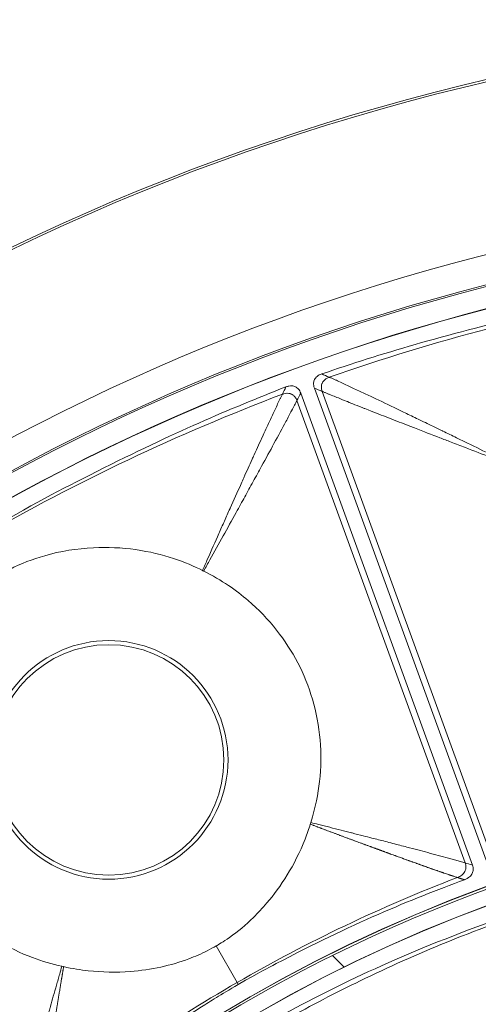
# Model space of a CAD drawing. Header units: inches. Extents: x -2.8 to 15.2, y -6.6 to 17.6.
# Tile 29 of 83: x 10.156 to 10.862, y -1.068 to 0.448. Entities that reach past the tile are written whole.
import ezdxf

# ---------------------------------------------------------------- set-up
doc = ezdxf.new("R2010")
doc.units = ezdxf.units.IN
doc.header["$MEASUREMENT"] = 0
doc.layers.add('Visible (ANSI)', color=7, linetype='Continuous', lineweight=18)
doc.layers.add('Visible Narrow (ANSI)', color=7, linetype='Continuous', lineweight=18)

msp = doc.modelspace()

# ---------------------------------------------------------------- linework, layer by layer
at = {"layer": 'Visible (ANSI)'}
for p, q in [((10.8742, -0.846), (10.6097, -0.1192)), ((10.8531, -0.8536), (10.5886, -0.1269)), ((10.8143, -0.8426), (10.8143, -0.8426)), ((10.7792, -0.8554), (10.7792, -0.8554)), ((10.6557, -1.011), (10.6375, -0.9928))]:
    msp.add_line(p, q, dxfattribs=at)
for centre, radius in [((11.6816, -3.0972), 3.5453), ((11.6816, -3.0972), 3.542), ((11.6816, -3.0972), 3.2835), ((11.6816, -3.0972), 3.2386), ((11.6816, -3.0972), 3.2359), ((11.6816, -3.0972), 3.2028), ((11.6816, -3.0972), 3.2025), ((10.2929, -0.6917), 0.1774), ((11.6816, -3.0972), 2.3526), ((11.6816, -3.0972), 2.3524), ((11.6816, -3.0972), 2.3248), ((11.6816, -3.0972), 2.3246)]:
    msp.add_circle(centre, radius, dxfattribs=at)
for centre, radius, start, end in [((11.6833, -3.102), 3.142, 109.2276133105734, 109.2276331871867), ((11.6543, -3.0164), 3.027, 108.7013630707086, 108.7013732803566), ((11.6805, -3.0941), 3.1336, 110.7698717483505, 110.7698833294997), ((11.6816, -3.0972), 2.3492, 63.61, 116.39), ((11.6816, -3.0972), 2.3492, 116.39, 130.2897)]:
    msp.add_arc(centre, radius, start, end, dxfattribs=at)
for points, knots in [([(10.6209, -0.0973), (10.7138, -0.066), (10.8056, -0.0379), (11.0091, 0.009), (11.0513, 0.0178), (11.13, 0.0312)], [-6.768674, -6.768674, -6.768674, -6.768674, -4.297087, -4.297087, -3.056468, -3.056468, -3.056468, -3.056468]), ([(10.6097, -0.1192), (10.6092, -0.1179), (10.6088, -0.1165), (10.6084, -0.1138), (10.6084, -0.1124), (10.6087, -0.1092), (10.6092, -0.1075), (10.6109, -0.104), (10.6122, -0.1025), (10.6158, -0.0994), (10.6183, -0.0982), (10.6209, -0.0973)], [-0.07142785, -0.07142785, -0.07142785, -0.07142785, -0.06067902, -0.06067902, -0.05034028, -0.05034028, -0.0362105, -0.0362105, -0.02075926, -0.02075926, 0, 0, 0, 0]), ([(10.0933, -0.3461), (10.1791, -0.296), (10.216, -0.2771), (10.3933, -0.1876), (10.4776, -0.1519), (10.5659, -0.1173)], [-1.447953, -1.447953, -1.447953, -1.447953, -1.062254, -1.062254, -0.278014, -0.278014, -0.278014, -0.278014]), ([(10.5659, -0.1173), (10.5674, -0.1167), (10.5689, -0.1163), (10.572, -0.1157), (10.5735, -0.1156), (10.5769, -0.1159), (10.5787, -0.1163), (10.5821, -0.118), (10.5836, -0.1191), (10.5866, -0.1224), (10.5878, -0.1246), (10.5886, -0.1269)], [-0.07138167, -0.07138167, -0.07138167, -0.07138167, -0.05926609, -0.05926609, -0.04766803, -0.04766803, -0.03348595, -0.03348595, -0.01869619, -0.01869619, 0, 0, 0, 0]), ([(10.4373, -0.3999), (10.4121, -0.3873), (10.3774, -0.374), (10.3128, -0.3649), (10.291, -0.3639), (10.2439, -0.3662), (10.2185, -0.3703), (10.1755, -0.3825), (10.1577, -0.3894), (10.1361, -0.4005), (10.1318, -0.4028), (10.1275, -0.4053)], [0.721035, 0.721035, 0.721035, 0.721035, 1.0196794, 1.0196794, 1.168255, 1.168255, 1.3434909, 1.3434909, 1.4781824, 1.4781824, 1.5102401, 1.5102401, 1.5102401, 1.5102401]), ([(10.4391, -0.4008), (10.439, -0.4008), (10.4389, -0.4007), (10.4383, -0.4004), (10.4378, -0.4002), (10.4373, -0.3999)], [0.205193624, 0.205193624, 0.205193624, 0.205193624, 0.206318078, 0.206318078, 0.210949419, 0.210949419, 0.210949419, 0.210949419]), ([(10.6041, -0.7881), (10.6114, -0.7651), (10.6154, -0.7436), (10.6223, -0.6824), (10.6188, -0.6391), (10.5952, -0.5593), (10.5764, -0.5234), (10.5383, -0.4753), (10.5236, -0.46), (10.4898, -0.431), (10.467, -0.4147), (10.4391, -0.4008)], [0.4775181, 0.4775181, 0.4775181, 0.4775181, 0.571479, 0.571479, 0.7834136, 0.7834136, 0.9829722, 0.9829722, 1.0877717, 1.0877717, 1.2039733, 1.2039733, 1.2039733, 1.2039733]), ([(10.4582, -0.9781), (10.4616, -0.9762), (10.4691, -0.9719), (10.492, -0.956), (10.5043, -0.9456), (10.523, -0.9272), (10.5299, -0.9197), (10.5575, -0.8872), (10.5793, -0.8543), (10.5984, -0.8057), (10.601, -0.798), (10.6033, -0.7907)], [0.4840466, 0.4840466, 0.4840466, 0.4840466, 0.5090512, 0.5090512, 0.5438831, 0.5438831, 0.5658065, 0.5658065, 0.6361829, 0.6361829, 0.6497439, 0.6497439, 0.6497439, 0.6497439]), ([(10.0094, -0.8554), (10.0262, -0.885), (10.0476, -0.9116), (10.1032, -0.9612), (10.1381, -0.9821), (10.1902, -1.0016), (10.2053, -1.0061), (10.2207, -1.0094)], [1.806006, 1.806006, 1.806006, 1.806006, 2.33096, 2.33096, 2.944596, 2.944596, 3.181959, 3.181959, 3.181959, 3.181959]), ([(10.8531, -0.8536), (10.8535, -0.8548), (10.8539, -0.856), (10.8542, -0.8584), (10.8543, -0.8596), (10.8541, -0.8628), (10.8536, -0.8646), (10.8518, -0.8684), (10.8504, -0.8702), (10.8466, -0.8735), (10.844, -0.8751), (10.8409, -0.8762)], [-0.08431808, -0.08431808, -0.08431808, -0.08431808, -0.07336309, -0.07336309, -0.06261102, -0.06261102, -0.04507429, -0.04507429, -0.02527359, -0.02527359, 0, 0, 0, 0]), ([(10.8409, -0.8762), (10.7583, -0.9066), (10.6653, -0.9451), (10.5371, -1.0127), (10.5251, -1.0189), (10.4924, -1.0374)], [-13.567321, -13.567321, -13.567321, -13.567321, -4.529822, -4.529822, -3.431157, -3.431157, -3.431157, -3.431157]), ([(10.5548, -1.0873), (10.649, -1.0364), (10.7457, -0.9898), (10.9571, -0.9137), (10.9975, -0.9003), (11.0867, -0.8768)], [-7.616264, -7.616264, -7.616264, -7.616264, -4.762978, -4.762978, -3.300772, -3.300772, -3.300772, -3.300772]), ([(10.2233, -1.01), (10.2371, -1.0132), (10.2498, -1.0151), (10.2826, -1.0187), (10.3044, -1.0191), (10.3584, -1.0149), (10.3892, -1.0082), (10.4262, -0.9943), (10.4355, -0.9902), (10.4496, -0.983), (10.4541, -0.9805), (10.4582, -0.9781)], [0.6303659, 0.6303659, 0.6303659, 0.6303659, 0.6905709, 0.6905709, 0.8060698, 0.8060698, 0.9785377, 0.9785377, 1.040405, 1.040405, 1.0737627, 1.0737627, 1.0737627, 1.0737627]), ([(10.2207, -1.0094), (10.2215, -1.0096), (10.2223, -1.0098), (10.2232, -1.01), (10.2233, -1.01), (10.2233, -1.01)], [0.24237317, 0.24237317, 0.24237317, 0.24237317, 0.25467927, 0.25467927, 0.25554572, 0.25554572, 0.25554572, 0.25554572]), ([(10.4924, -1.0374), (10.4637, -1.0543), (10.4502, -1.0629), (10.3261, -1.1409), (10.2463, -1.2022), (10.1786, -1.2586)], [-0.8944756, -0.8944756, -0.8944756, -0.8944756, -0.8113355, -0.8113355, -0.1875168, -0.1875168, -0.1875168, -0.1875168])]:
    msp.add_open_spline(points, degree=3, knots=knots, dxfattribs=at)
msp.add_open_spline([(10.6033, -0.7907), (10.6036, -0.7898), (10.6038, -0.789), (10.6041, -0.7881)], degree=3, dxfattribs=at)
at = {"layer": 'Visible Narrow (ANSI)'}
for p, q in [((10.8807, -0.8362), (10.6215, -0.1242)), ((10.8418, -0.8503), (10.5827, -0.1383)), ((10.4582, -0.9781), (10.4907, -1.0344)), ((10.4907, -1.0344), (10.4924, -1.0374))]:
    msp.add_line(p, q, dxfattribs=at)
msp.add_circle((10.2929, -0.6917), 0.1837, dxfattribs=at)
for centre, major_axis, ratio, start_param, end_param in [((11.7946, -3.5289), (-0.9165, 3.5015), 0.936227, 6.206902, 6.358995), ((11.0071, -1.6629), (-2.0351, -0.9571), 0.706229, 4.601604, 4.831061), ((11.1741, -2.0211), (-1.5267, -0.72), 0.706246, 4.606434, 4.829535), ((11.0035, -2.1196), (1.3869, 0.9622), 0.706247, 1.45365, 1.676751)]:
    msp.add_ellipse(centre, major_axis=major_axis, ratio=ratio, start_param=start_param, end_param=end_param, dxfattribs=at)
for points, knots in [([(10.6215, -0.1242), (10.6215, -0.124), (10.6214, -0.1239), (10.6214, -0.1237), (10.6208, -0.1219), (10.6204, -0.1201), (10.6204, -0.1184), (10.6203, -0.1164), (10.6206, -0.1144), (10.6212, -0.1126), (10.6214, -0.1121), (10.6216, -0.1116), (10.6219, -0.111), (10.6228, -0.1092), (10.624, -0.1076), (10.6257, -0.1062), (10.6258, -0.1061), (10.626, -0.1059), (10.6263, -0.1057), (10.6274, -0.1048), (10.6288, -0.104), (10.6303, -0.1033), (10.631, -0.103), (10.6317, -0.1027), (10.6325, -0.1024)], [0, 0, 0, 0, 0.0160258, 0.0160258, 0.0160258, 0.2072622, 0.2072622, 0.2072622, 0.4332685, 0.4332685, 0.4332685, 0.5, 0.5, 0.5, 0.7343491, 0.7343491, 0.7343491, 0.7628471, 0.7628471, 0.7628471, 0.9250129, 0.9250129, 0.9250129, 0.9999968, 0.9999968, 0.9999968, 0.9999968]), ([(10.6325, -0.1024), (10.6328, -0.1025), (10.6331, -0.1027), (10.6334, -0.1028), (10.634, -0.1031), (10.6347, -0.1033), (10.6354, -0.1036), (10.6366, -0.1042), (10.638, -0.1048), (10.6394, -0.1054), (10.6407, -0.106), (10.6421, -0.1066), (10.6435, -0.1072), (10.6461, -0.1084), (10.6489, -0.1097), (10.6519, -0.1111), (10.6546, -0.1123), (10.6574, -0.1137), (10.6605, -0.1151), (10.6658, -0.1176), (10.6717, -0.1203), (10.678, -0.1233), (10.6837, -0.1259), (10.6897, -0.1287), (10.696, -0.1317), (10.7071, -0.137), (10.7193, -0.1428), (10.7326, -0.1491), (10.738, -0.1517), (10.7435, -0.1544), (10.7493, -0.1572), (10.7558, -0.1604), (10.7627, -0.1637), (10.7697, -0.1671), (10.7703, -0.1674), (10.771, -0.1677), (10.7716, -0.168), (10.7793, -0.1717), (10.7884, -0.1761), (10.7942, -0.1789), (10.7983, -0.1809), (10.8024, -0.1829), (10.8065, -0.1849), (10.8068, -0.1851), (10.8071, -0.1852), (10.8074, -0.1854), (10.8145, -0.1888), (10.8216, -0.1923), (10.8287, -0.1957), (10.8343, -0.1984), (10.8398, -0.2011), (10.8454, -0.2038), (10.8583, -0.2101), (10.871, -0.2164), (10.8836, -0.2226), (10.8895, -0.2254), (10.8953, -0.2283), (10.9011, -0.2311)], [0, 0, 0, 0, 0.00733, 0.00733, 0.00733, 0.022644, 0.022644, 0.022644, 0.05159, 0.05159, 0.05159, 0.078656, 0.078656, 0.078656, 0.128368, 0.128368, 0.128368, 0.173531, 0.173531, 0.173531, 0.254111, 0.254111, 0.254111, 0.32542, 0.32542, 0.32542, 0.449699, 0.449699, 0.449699, 0.5, 0.5, 0.5, 0.557536, 0.557536, 0.557536, 0.5625, 0.5625, 0.5625, 0.625, 0.625, 0.625, 0.669285, 0.669285, 0.669285, 0.672595, 0.672595, 0.672595, 0.75, 0.75, 0.75, 0.811275, 0.811275, 0.811275, 0.954154, 0.954154, 0.954154, 1.020354, 1.020354, 1.020354, 1.020354]), ([(10.5604, -0.1286), (10.5602, -0.1289), (10.5601, -0.1292), (10.5599, -0.1295), (10.5596, -0.1302), (10.5593, -0.1308), (10.5589, -0.1315), (10.5583, -0.1327), (10.5576, -0.1341), (10.557, -0.1354), (10.5563, -0.1367), (10.5557, -0.1381), (10.555, -0.1394), (10.5537, -0.1422), (10.5524, -0.145), (10.5511, -0.1478), (10.5497, -0.1506), (10.5484, -0.1535), (10.5471, -0.1563), (10.5444, -0.1621), (10.5416, -0.168), (10.5389, -0.1739), (10.5362, -0.1797), (10.5335, -0.1856), (10.5308, -0.1914), (10.5307, -0.1916), (10.5306, -0.1918), (10.5306, -0.192), (10.5256, -0.2028), (10.5216, -0.2115), (10.5168, -0.2221), (10.5158, -0.2243), (10.5148, -0.2266), (10.5138, -0.2288), (10.5097, -0.2377), (10.5055, -0.2472), (10.5009, -0.2572), (10.4995, -0.2604), (10.4981, -0.2634), (10.4968, -0.2665), (10.4907, -0.2799), (10.4854, -0.2918), (10.4801, -0.3038), (10.4799, -0.304), (10.4798, -0.3043), (10.4797, -0.3046), (10.4768, -0.311), (10.474, -0.3173), (10.471, -0.324), (10.4682, -0.3303), (10.4654, -0.3367), (10.4625, -0.3432), (10.4568, -0.3559), (10.4511, -0.3688), (10.4452, -0.3822), (10.4426, -0.388), (10.4399, -0.394), (10.4373, -0.3999)], [0, 0, 0, 0, 0.003972, 0.003972, 0.003972, 0.012526, 0.012526, 0.012526, 0.029634, 0.029634, 0.029634, 0.046743, 0.046743, 0.046743, 0.080961, 0.080961, 0.080961, 0.11518, 0.11518, 0.11518, 0.183624, 0.183624, 0.183624, 0.25, 0.25, 0.25, 0.252081, 0.252081, 0.252081, 0.375, 0.375, 0.375, 0.400483, 0.400483, 0.400483, 0.5, 0.5, 0.5, 0.531519, 0.531519, 0.531519, 0.672357, 0.672357, 0.672357, 0.675791, 0.675791, 0.675791, 0.75, 0.75, 0.75, 0.820628, 0.820628, 0.820628, 0.957962, 0.957962, 0.957962, 1.018457, 1.018457, 1.018457, 1.018457]), ([(10.5827, -0.1383), (10.5826, -0.1382), (10.5826, -0.138), (10.5825, -0.1379), (10.5819, -0.1361), (10.581, -0.1346), (10.5801, -0.1333), (10.5792, -0.132), (10.5781, -0.1309), (10.577, -0.13), (10.5761, -0.1293), (10.5751, -0.1288), (10.5741, -0.1283), (10.5735, -0.1281), (10.5728, -0.1278), (10.5722, -0.1277), (10.5708, -0.1273), (10.5693, -0.1271), (10.5678, -0.1271), (10.5676, -0.1271), (10.5674, -0.1271), (10.5673, -0.1271), (10.5658, -0.1272), (10.5642, -0.1275), (10.5626, -0.1279), (10.5618, -0.1281), (10.5611, -0.1284), (10.5604, -0.1286)], [0, 0, 0, 0, 0.0152637, 0.0152637, 0.0152637, 0.1944549, 0.1944549, 0.1944549, 0.3647437, 0.3647437, 0.3647437, 0.5, 0.5, 0.5, 0.5798857, 0.5798857, 0.5798857, 0.7495957, 0.7495957, 0.7495957, 0.7670679, 0.7670679, 0.7670679, 0.9283902, 0.9283902, 0.9283902, 0.9999997, 0.9999997, 0.9999997, 0.9999997]), ([(10.6215, -0.1242), (10.6221, -0.1244), (10.6227, -0.1247), (10.6233, -0.1249), (10.624, -0.1252), (10.6246, -0.1255), (10.6253, -0.1257), (10.6267, -0.1263), (10.628, -0.1269), (10.6294, -0.1274), (10.6308, -0.128), (10.6322, -0.1286), (10.6336, -0.1291), (10.6364, -0.1303), (10.6393, -0.1314), (10.6422, -0.1326), (10.6451, -0.1338), (10.6481, -0.135), (10.651, -0.1362), (10.6517, -0.1365), (10.6523, -0.1367), (10.6529, -0.137), (10.6584, -0.1392), (10.6587, -0.1393), (10.6634, -0.1412), (10.665, -0.1419), (10.6669, -0.1426), (10.6691, -0.1435), (10.673, -0.145), (10.6777, -0.1469), (10.6833, -0.1491), (10.6848, -0.1497), (10.6862, -0.1503), (10.6876, -0.1508), (10.702, -0.1565), (10.7096, -0.1594), (10.72, -0.1635), (10.7218, -0.1642), (10.7236, -0.1649), (10.7253, -0.1656), (10.7351, -0.1694), (10.7452, -0.1733), (10.7556, -0.1774), (10.7584, -0.1785), (10.7612, -0.1795), (10.7638, -0.1805), (10.7781, -0.1861), (10.7901, -0.1907), (10.8029, -0.1956), (10.8085, -0.1978), (10.8142, -0.2), (10.8203, -0.2023), (10.8274, -0.2051), (10.8348, -0.2079), (10.8423, -0.2108), (10.855, -0.2157), (10.8683, -0.2207), (10.8821, -0.226), (10.8881, -0.2283), (10.8942, -0.2307), (10.9003, -0.233)], [0, 0, 0, 0, 0.007567, 0.007567, 0.007567, 0.016045, 0.016045, 0.016045, 0.033001, 0.033001, 0.033001, 0.049956, 0.049956, 0.049956, 0.083864, 0.083864, 0.083864, 0.11777, 0.11777, 0.11777, 0.125, 0.125, 0.125, 0.1875, 0.1875, 0.1875, 0.20964, 0.20964, 0.20964, 0.25, 0.25, 0.25, 0.26079, 0.26079, 0.26079, 0.375, 0.375, 0.375, 0.394266, 0.394266, 0.394266, 0.5, 0.5, 0.5, 0.528693, 0.528693, 0.528693, 0.682649, 0.682649, 0.682649, 0.75, 0.75, 0.75, 0.828673, 0.828673, 0.828673, 0.960573, 0.960573, 0.960573, 1.017201, 1.017201, 1.017201, 1.017201]), ([(10.5827, -0.1383), (10.5803, -0.1429), (10.5776, -0.1482), (10.5746, -0.154), (10.5719, -0.1591), (10.5689, -0.1647), (10.5658, -0.1706), (10.5603, -0.1808), (10.5541, -0.1922), (10.5473, -0.2047), (10.5415, -0.2155), (10.5351, -0.2271), (10.5283, -0.2396), (10.5241, -0.2471), (10.5198, -0.255), (10.5153, -0.2632), (10.513, -0.2674), (10.5109, -0.2713), (10.5089, -0.2749), (10.5043, -0.2832), (10.5003, -0.2904), (10.496, -0.2983), (10.4937, -0.3024), (10.4914, -0.3066), (10.4892, -0.3106), (10.4824, -0.3229), (10.4757, -0.335), (10.4692, -0.3468), (10.4623, -0.3592), (10.4555, -0.3714), (10.4488, -0.3834), (10.4456, -0.3892), (10.4424, -0.395), (10.4391, -0.4008)], [0, 0, 0, 0, 0.089255, 0.089255, 0.089255, 0.16843, 0.16843, 0.16843, 0.306634, 0.306634, 0.306634, 0.426691, 0.426691, 0.426691, 0.5, 0.5, 0.5, 0.537815, 0.537815, 0.537815, 0.625, 0.625, 0.625, 0.670667, 0.670667, 0.670667, 0.807375, 0.807375, 0.807375, 0.950764, 0.950764, 0.950764, 1.021053, 1.021053, 1.021053, 1.021053]), ([(10.6041, -0.7881), (10.6041, -0.7881), (10.6041, -0.7881), (10.6042, -0.7881), (10.6081, -0.7891), (10.6121, -0.7901), (10.6162, -0.7911), (10.619, -0.7919), (10.6219, -0.7926), (10.6248, -0.7933), (10.6277, -0.794), (10.6306, -0.7948), (10.6335, -0.7955), (10.6392, -0.7969), (10.6449, -0.7984), (10.6507, -0.7998), (10.656, -0.8012), (10.6614, -0.8025), (10.6668, -0.8039), (10.6671, -0.804), (10.6674, -0.8041), (10.6677, -0.8042), (10.6734, -0.8056), (10.6791, -0.8071), (10.6849, -0.8085), (10.6894, -0.8097), (10.6938, -0.8108), (10.6983, -0.812), (10.7052, -0.8137), (10.7115, -0.8154), (10.7187, -0.8172), (10.7224, -0.8182), (10.7262, -0.8192), (10.7305, -0.8203), (10.7379, -0.8222), (10.7451, -0.8241), (10.7519, -0.8259), (10.7636, -0.8289), (10.7745, -0.8318), (10.7845, -0.8345), (10.7901, -0.836), (10.7954, -0.8375), (10.8004, -0.8388), (10.8059, -0.8403), (10.8111, -0.8417), (10.816, -0.8431), (10.8186, -0.8438), (10.8211, -0.8445), (10.8236, -0.8452), (10.8262, -0.8459), (10.8286, -0.8465), (10.831, -0.8472), (10.8335, -0.8479), (10.8359, -0.8486), (10.8381, -0.8492), (10.8394, -0.8496), (10.8406, -0.8499), (10.8418, -0.8503)], [-0.024773, -0.024773, -0.024773, -0.024773, -0.024492, -0.024492, -0.024492, 0.029022, 0.029022, 0.029022, 0.067294, 0.067294, 0.067294, 0.105014, 0.105014, 0.105014, 0.178887, 0.178887, 0.178887, 0.2461, 0.2461, 0.2461, 0.25, 0.25, 0.25, 0.320922, 0.320922, 0.320922, 0.375, 0.375, 0.375, 0.457666, 0.457666, 0.457666, 0.5, 0.5, 0.5, 0.574079, 0.574079, 0.574079, 0.699477, 0.699477, 0.699477, 0.768811, 0.768811, 0.768811, 0.844194, 0.844194, 0.844194, 0.88476, 0.88476, 0.88476, 0.927713, 0.927713, 0.927713, 0.97356, 0.97356, 0.97356, 1, 1, 1, 1]), ([(10.6033, -0.7907), (10.6046, -0.7911), (10.6059, -0.7916), (10.6072, -0.7921), (10.6075, -0.7922), (10.6078, -0.7924), (10.6082, -0.7925), (10.6085, -0.7926), (10.6089, -0.7928), (10.6092, -0.7929), (10.6099, -0.7932), (10.6106, -0.7934), (10.6113, -0.7937), (10.612, -0.7939), (10.6127, -0.7942), (10.6134, -0.7945), (10.6137, -0.7946), (10.6141, -0.7947), (10.6144, -0.7948), (10.6147, -0.795), (10.6151, -0.7951), (10.6154, -0.7952), (10.6165, -0.7956), (10.6175, -0.796), (10.6185, -0.7964), (10.6189, -0.7965), (10.6192, -0.7966), (10.6195, -0.7968), (10.6199, -0.7969), (10.6202, -0.797), (10.6206, -0.7972), (10.6216, -0.7975), (10.6226, -0.7979), (10.6237, -0.7983), (10.6243, -0.7986), (10.625, -0.7988), (10.6257, -0.7991), (10.6264, -0.7993), (10.6271, -0.7996), (10.6278, -0.7999), (10.6291, -0.8004), (10.6305, -0.8009), (10.6318, -0.8014), (10.6325, -0.8016), (10.6332, -0.8019), (10.6339, -0.8022), (10.6346, -0.8024), (10.6352, -0.8027), (10.6359, -0.8029), (10.6373, -0.8034), (10.6386, -0.8039), (10.64, -0.8044), (10.6407, -0.8047), (10.6413, -0.8049), (10.642, -0.8052), (10.6427, -0.8055), (10.6434, -0.8057), (10.6441, -0.806), (10.6447, -0.8062), (10.6454, -0.8065), (10.6461, -0.8067), (10.6468, -0.807), (10.6474, -0.8072), (10.6481, -0.8075), (10.6488, -0.8077), (10.6494, -0.808), (10.6501, -0.8082), (10.6508, -0.8085), (10.6515, -0.8087), (10.6521, -0.809), (10.6528, -0.8092), (10.6535, -0.8095), (10.6542, -0.8097), (10.6548, -0.81), (10.6555, -0.8102), (10.6562, -0.8105), (10.6575, -0.811), (10.6588, -0.8115), (10.6602, -0.812), (10.6609, -0.8122), (10.6615, -0.8125), (10.6622, -0.8127), (10.6629, -0.813), (10.6635, -0.8132), (10.6642, -0.8135), (10.6649, -0.8137), (10.6655, -0.814), (10.6662, -0.8142), (10.6669, -0.8144), (10.6675, -0.8147), (10.6682, -0.8149), (10.6689, -0.8152), (10.6695, -0.8154), (10.6702, -0.8157), (10.6709, -0.8159), (10.6715, -0.8162), (10.6722, -0.8164), (10.6748, -0.8174), (10.6775, -0.8184), (10.6802, -0.8194), (10.6808, -0.8196), (10.6815, -0.8199), (10.6821, -0.8201), (10.6828, -0.8203), (10.6835, -0.8206), (10.6841, -0.8208), (10.6848, -0.8211), (10.6854, -0.8213), (10.6861, -0.8216), (10.6868, -0.8218), (10.6874, -0.822), (10.6881, -0.8223), (10.6887, -0.8225), (10.6894, -0.8228), (10.69, -0.823), (10.6907, -0.8233), (10.6914, -0.8235), (10.692, -0.8237), (10.6933, -0.8242), (10.6946, -0.8247), (10.696, -0.8252), (10.6963, -0.8253), (10.6966, -0.8254), (10.6969, -0.8256), (10.6973, -0.8257), (10.6976, -0.8258), (10.6979, -0.8259), (10.6986, -0.8262), (10.6992, -0.8264), (10.6999, -0.8266), (10.7004, -0.8268), (10.7009, -0.827), (10.7014, -0.8272), (10.7015, -0.8272), (10.7017, -0.8273), (10.7018, -0.8274), (10.702, -0.8274), (10.7022, -0.8275), (10.7023, -0.8275), (10.7028, -0.8277), (10.7033, -0.8279), (10.7038, -0.8281), (10.7045, -0.8283), (10.7051, -0.8286), (10.7058, -0.8288), (10.7061, -0.8289), (10.7064, -0.829), (10.7067, -0.8292), (10.7071, -0.8293), (10.7074, -0.8294), (10.7077, -0.8295), (10.7084, -0.8298), (10.709, -0.83), (10.7097, -0.8302), (10.7102, -0.8304), (10.7106, -0.8306), (10.7111, -0.8308), (10.7113, -0.8308), (10.7114, -0.8309), (10.7115, -0.8309), (10.7117, -0.831), (10.7119, -0.831), (10.7121, -0.8311), (10.7126, -0.8313), (10.7131, -0.8315), (10.7136, -0.8317), (10.7142, -0.8319), (10.7149, -0.8321), (10.7155, -0.8324), (10.7158, -0.8325), (10.7162, -0.8326), (10.7165, -0.8327), (10.7168, -0.8328), (10.7171, -0.833), (10.7175, -0.8331), (10.7181, -0.8333), (10.7187, -0.8336), (10.7194, -0.8338), (10.7199, -0.834), (10.7204, -0.8341), (10.7208, -0.8343), (10.721, -0.8344), (10.7212, -0.8344), (10.7213, -0.8345), (10.7215, -0.8346), (10.7217, -0.8346), (10.7218, -0.8347), (10.7223, -0.8348), (10.7228, -0.835), (10.7233, -0.8352), (10.7239, -0.8354), (10.7246, -0.8357), (10.7252, -0.8359), (10.7254, -0.836), (10.7257, -0.8361), (10.7259, -0.8362), (10.7263, -0.8363), (10.7267, -0.8365), (10.7271, -0.8366), (10.7284, -0.8371), (10.7297, -0.8376), (10.731, -0.838), (10.7316, -0.8383), (10.7323, -0.8385), (10.7329, -0.8387), (10.7336, -0.839), (10.7342, -0.8392), (10.7348, -0.8394), (10.7355, -0.8396), (10.7361, -0.8399), (10.7368, -0.8401), (10.7374, -0.8403), (10.738, -0.8406), (10.7387, -0.8408), (10.74, -0.8413), (10.7412, -0.8417), (10.7425, -0.8422), (10.7435, -0.8425), (10.7444, -0.8429), (10.7454, -0.8432), (10.7457, -0.8434), (10.746, -0.8435), (10.7463, -0.8436), (10.7466, -0.8437), (10.747, -0.8438), (10.7473, -0.8439), (10.7482, -0.8443), (10.7492, -0.8446), (10.7501, -0.845), (10.7508, -0.8452), (10.7514, -0.8454), (10.752, -0.8456), (10.7527, -0.8459), (10.7535, -0.8462), (10.7542, -0.8464), (10.7547, -0.8466), (10.7553, -0.8468), (10.7558, -0.847), (10.7565, -0.8472), (10.7571, -0.8475), (10.7577, -0.8477), (10.7583, -0.8479), (10.759, -0.8482), (10.7596, -0.8484), (10.7602, -0.8486), (10.7609, -0.8488), (10.7615, -0.8491), (10.7627, -0.8495), (10.764, -0.85), (10.7653, -0.8504), (10.7659, -0.8506), (10.7665, -0.8509), (10.7671, -0.8511), (10.7678, -0.8513), (10.7684, -0.8515), (10.769, -0.8518), (10.7696, -0.852), (10.7703, -0.8522), (10.7709, -0.8524), (10.7715, -0.8526), (10.7721, -0.8529), (10.7728, -0.8531), (10.7734, -0.8533), (10.774, -0.8535), (10.7746, -0.8538), (10.7752, -0.854), (10.7759, -0.8542), (10.7765, -0.8544), (10.7771, -0.8546), (10.7777, -0.8549), (10.7784, -0.8551), (10.779, -0.8553), (10.7796, -0.8555), (10.7802, -0.8558), (10.7804, -0.8558), (10.7805, -0.8558), (10.7806, -0.8559), (10.7818, -0.8563), (10.7829, -0.8567), (10.7839, -0.8571), (10.7846, -0.8573), (10.7852, -0.8575), (10.7858, -0.8577), (10.7864, -0.8579), (10.787, -0.8582), (10.7876, -0.8584), (10.7883, -0.8586), (10.7889, -0.8588), (10.7895, -0.859), (10.7901, -0.8592), (10.7907, -0.8595), (10.7913, -0.8597), (10.7919, -0.8599), (10.7926, -0.8601), (10.7932, -0.8603), (10.7936, -0.8605), (10.7941, -0.8606), (10.7945, -0.8608), (10.7947, -0.8608), (10.7948, -0.8609), (10.795, -0.8609), (10.796, -0.8613), (10.7968, -0.8616), (10.7977, -0.8619), (10.798, -0.862), (10.7983, -0.8621), (10.7986, -0.8622), (10.7989, -0.8623), (10.7992, -0.8624), (10.7995, -0.8625), (10.8004, -0.8628), (10.8012, -0.8631), (10.8023, -0.8635), (10.8025, -0.8636), (10.8028, -0.8637), (10.8032, -0.8638), (10.8034, -0.8639), (10.8037, -0.864), (10.8041, -0.8641), (10.8046, -0.8643), (10.8052, -0.8645), (10.8059, -0.8647), (10.8064, -0.8649), (10.8069, -0.8651), (10.8074, -0.8653), (10.8078, -0.8654), (10.8082, -0.8655), (10.8085, -0.8656), (10.8088, -0.8658), (10.8091, -0.8659), (10.8094, -0.866), (10.812, -0.8668), (10.8144, -0.8676), (10.8165, -0.8683), (10.8168, -0.8684), (10.8171, -0.8685), (10.8174, -0.8686), (10.8177, -0.8687), (10.8179, -0.8688), (10.8182, -0.8689), (10.8188, -0.8691), (10.8194, -0.8693), (10.82, -0.8695), (10.8204, -0.8697), (10.8208, -0.8698), (10.8212, -0.8699), (10.8214, -0.87), (10.8215, -0.87), (10.8217, -0.8701), (10.8218, -0.8701), (10.822, -0.8702), (10.8221, -0.8702), (10.8225, -0.8704), (10.823, -0.8705), (10.8234, -0.8706), (10.8268, -0.8718), (10.829, -0.8724), (10.83, -0.8727)], [-0.025089, -0.025089, -0.025089, -0.025089, -0.00702, -0.00702, -0.00702, -0.00216, -0.00216, -0.00216, 0.002697, 0.002697, 0.002697, 0.012366, 0.012366, 0.012366, 0.02197, 0.02197, 0.02197, 0.026749, 0.026749, 0.026749, 0.031512, 0.031512, 0.031512, 0.045713, 0.045713, 0.045713, 0.050418, 0.050418, 0.050418, 0.055108, 0.055108, 0.055108, 0.069097, 0.069097, 0.069097, 0.078356, 0.078356, 0.078356, 0.087563, 0.087563, 0.087563, 0.105829, 0.105829, 0.105829, 0.11489, 0.11489, 0.11489, 0.123905, 0.123905, 0.123905, 0.141802, 0.141802, 0.141802, 0.150686, 0.150686, 0.150686, 0.15953, 0.15953, 0.15953, 0.168333, 0.168333, 0.168333, 0.177097, 0.177097, 0.177097, 0.185824, 0.185824, 0.185824, 0.194513, 0.194513, 0.194513, 0.203167, 0.203167, 0.203167, 0.211786, 0.211786, 0.211786, 0.228922, 0.228922, 0.228922, 0.237441, 0.237441, 0.237441, 0.245928, 0.245928, 0.245928, 0.254385, 0.254385, 0.254385, 0.262813, 0.262813, 0.262813, 0.27121, 0.27121, 0.27121, 0.27958, 0.27958, 0.27958, 0.312789, 0.312789, 0.312789, 0.321028, 0.321028, 0.321028, 0.329242, 0.329242, 0.329242, 0.337432, 0.337432, 0.337432, 0.3456, 0.3456, 0.3456, 0.353745, 0.353745, 0.353745, 0.361868, 0.361868, 0.361868, 0.378051, 0.378051, 0.378051, 0.382084, 0.382084, 0.382084, 0.386112, 0.386112, 0.386112, 0.394153, 0.394153, 0.394153, 0.400171, 0.400171, 0.400171, 0.402175, 0.402175, 0.402175, 0.404178, 0.404178, 0.404178, 0.410179, 0.410179, 0.410179, 0.418164, 0.418164, 0.418164, 0.42215, 0.42215, 0.42215, 0.426132, 0.426132, 0.426132, 0.434082, 0.434082, 0.434082, 0.440034, 0.440034, 0.440034, 0.441521, 0.441521, 0.441521, 0.443997, 0.443997, 0.443997, 0.449934, 0.449934, 0.449934, 0.457836, 0.457836, 0.457836, 0.461781, 0.461781, 0.461781, 0.465722, 0.465722, 0.465722, 0.473594, 0.473594, 0.473594, 0.479488, 0.479488, 0.479488, 0.481451, 0.481451, 0.481451, 0.483413, 0.483413, 0.483413, 0.489294, 0.489294, 0.489294, 0.497124, 0.497124, 0.497124, 0.5, 0.5, 0.5, 0.504958, 0.504958, 0.504958, 0.520846, 0.520846, 0.520846, 0.528912, 0.528912, 0.528912, 0.537061, 0.537061, 0.537061, 0.545298, 0.545298, 0.545298, 0.553624, 0.553624, 0.553624, 0.57056, 0.57056, 0.57056, 0.583523, 0.583523, 0.583523, 0.587896, 0.587896, 0.587896, 0.592297, 0.592297, 0.592297, 0.605664, 0.605664, 0.605664, 0.614721, 0.614721, 0.614721, 0.625, 0.625, 0.625, 0.63323, 0.63323, 0.63323, 0.642727, 0.642727, 0.642727, 0.65233, 0.65233, 0.65233, 0.66197, 0.66197, 0.66197, 0.681086, 0.681086, 0.681086, 0.690432, 0.690432, 0.690432, 0.699565, 0.699565, 0.699565, 0.708446, 0.708446, 0.708446, 0.717049, 0.717049, 0.717049, 0.725356, 0.725356, 0.725356, 0.733361, 0.733361, 0.733361, 0.741064, 0.741064, 0.741064, 0.748472, 0.748472, 0.748472, 0.75, 0.75, 0.75, 0.763257, 0.763257, 0.763257, 0.771025, 0.771025, 0.771025, 0.779085, 0.779085, 0.779085, 0.787472, 0.787472, 0.787472, 0.796229, 0.796229, 0.796229, 0.80541, 0.80541, 0.80541, 0.8125, 0.8125, 0.8125, 0.815104, 0.815104, 0.815104, 0.831132, 0.831132, 0.831132, 0.836524, 0.836524, 0.836524, 0.841725, 0.841725, 0.841725, 0.855536, 0.855536, 0.855536, 0.859509, 0.859509, 0.859509, 0.863198, 0.863198, 0.863198, 0.86984, 0.86984, 0.86984, 0.875, 0.875, 0.875, 0.878499, 0.878499, 0.878499, 0.881377, 0.881377, 0.881377, 0.906908, 0.906908, 0.906908, 0.9105, 0.9105, 0.9105, 0.914208, 0.914208, 0.914208, 0.922024, 0.922024, 0.922024, 0.928298, 0.928298, 0.928298, 0.930482, 0.930482, 0.930482, 0.932717, 0.932717, 0.932717, 0.939772, 0.939772, 0.939772, 1, 1, 1, 1]), ([(10.83, -0.8727), (10.8327, -0.8717), (10.835, -0.8704), (10.8368, -0.8689), (10.8388, -0.8673), (10.8403, -0.8655), (10.8414, -0.8635), (10.8419, -0.8624), (10.8424, -0.8613), (10.8427, -0.8601), (10.8429, -0.859), (10.843, -0.8578), (10.843, -0.8566), (10.843, -0.8546), (10.8426, -0.8525), (10.8418, -0.8503)], [0, 0, 0, 0, 0.2413876, 0.2413876, 0.2413876, 0.5, 0.5, 0.5, 0.6429711, 0.6429711, 0.6429711, 0.7754617, 0.7754617, 0.7754617, 1, 1, 1, 1]), ([(10.8418, -0.8503), (10.8453, -0.8513), (10.8487, -0.8523), (10.8521, -0.8533), (10.8525, -0.8534), (10.8528, -0.8535), (10.8531, -0.8536)], [0.2262638, 0.2262638, 0.2262638, 0.2262638, 1, 1, 1, 1.0733801, 1.0733801, 1.0733801, 1.0733801]), ([(11.0876, -0.8801), (11.0409, -0.8926), (10.9482, -0.9206), (10.8122, -0.9713), (10.6851, -1.028), (10.6044, -1.0699), (10.5672, -1.0906)], [0, 0, 0, 0, 0.2577886, 0.5155772, 0.7733658, 0.9999993, 0.9999993, 0.9999993, 0.9999993]), ([(10.2207, -1.0094), (10.2195, -1.0134), (10.2184, -1.0174), (10.2173, -1.0214), (10.2165, -1.0243), (10.2156, -1.0271), (10.2148, -1.03), (10.214, -1.0329), (10.2132, -1.0357), (10.2124, -1.0386), (10.2108, -1.0443), (10.2091, -1.05), (10.2075, -1.0557), (10.2061, -1.0607), (10.2047, -1.0658), (10.2032, -1.0709), (10.203, -1.0715), (10.2029, -1.0721), (10.2027, -1.0727), (10.2011, -1.0783), (10.1995, -1.084), (10.1979, -1.0897), (10.1949, -1.1006), (10.1918, -1.1118), (10.1886, -1.1233), (10.1873, -1.1278), (10.1861, -1.1324), (10.1848, -1.137), (10.183, -1.1437), (10.1812, -1.1501), (10.1795, -1.1564), (10.1764, -1.1678), (10.1734, -1.1786), (10.1707, -1.1889), (10.1692, -1.1944), (10.1678, -1.1997), (10.1665, -1.2049), (10.165, -1.2103), (10.1637, -1.2155), (10.1624, -1.2205), (10.1617, -1.2231), (10.161, -1.2256), (10.1604, -1.2281), (10.1597, -1.2306), (10.159, -1.2331), (10.1584, -1.2355), (10.1578, -1.238), (10.1572, -1.2404), (10.1566, -1.2427), (10.1563, -1.244), (10.156, -1.2452), (10.1557, -1.2465)], [-0.02404, -0.02404, -0.02404, -0.02404, 0.028221, 0.028221, 0.028221, 0.065639, 0.065639, 0.065639, 0.102698, 0.102698, 0.102698, 0.175601, 0.175601, 0.175601, 0.239108, 0.239108, 0.239108, 0.2467, 0.2467, 0.2467, 0.315832, 0.315832, 0.315832, 0.447835, 0.447835, 0.447835, 0.5, 0.5, 0.5, 0.574304, 0.574304, 0.574304, 0.709012, 0.709012, 0.709012, 0.780781, 0.780781, 0.780781, 0.856063, 0.856063, 0.856063, 0.895195, 0.895195, 0.895195, 0.935433, 0.935433, 0.935433, 0.976875, 0.976875, 0.976875, 1, 1, 1, 1]), ([(10.2233, -1.01), (10.2231, -1.0114), (10.2229, -1.0128), (10.2226, -1.0141), (10.2226, -1.0145), (10.2225, -1.0148), (10.2225, -1.0152), (10.2224, -1.0156), (10.2223, -1.0159), (10.2223, -1.0163), (10.2222, -1.017), (10.222, -1.0178), (10.2219, -1.0185), (10.2218, -1.0192), (10.2217, -1.0199), (10.2216, -1.0207), (10.2215, -1.021), (10.2214, -1.0214), (10.2214, -1.0217), (10.2213, -1.0221), (10.2213, -1.0225), (10.2212, -1.0228), (10.221, -1.0239), (10.2209, -1.025), (10.2207, -1.0261), (10.2206, -1.0265), (10.2206, -1.0268), (10.2205, -1.0272), (10.2204, -1.0275), (10.2204, -1.0279), (10.2203, -1.0283), (10.2201, -1.0293), (10.22, -1.0304), (10.2198, -1.0315), (10.2197, -1.0322), (10.2195, -1.033), (10.2194, -1.0337), (10.2193, -1.0344), (10.2192, -1.0351), (10.2191, -1.0358), (10.2188, -1.0373), (10.2186, -1.0387), (10.2184, -1.0401), (10.2182, -1.0409), (10.2181, -1.0416), (10.218, -1.0423), (10.2179, -1.043), (10.2178, -1.0437), (10.2177, -1.0444), (10.2174, -1.0459), (10.2172, -1.0473), (10.2169, -1.0487), (10.2168, -1.0494), (10.2167, -1.0501), (10.2166, -1.0509), (10.2165, -1.0516), (10.2164, -1.0523), (10.2162, -1.053), (10.2161, -1.0537), (10.216, -1.0544), (10.2159, -1.0551), (10.2158, -1.0558), (10.2156, -1.0565), (10.2155, -1.0572), (10.2154, -1.058), (10.2153, -1.0587), (10.2152, -1.0594), (10.2151, -1.0601), (10.2149, -1.0608), (10.2148, -1.0615), (10.2147, -1.0622), (10.2146, -1.0629), (10.2145, -1.0636), (10.2144, -1.0643), (10.2142, -1.065), (10.2141, -1.0657), (10.2139, -1.0671), (10.2137, -1.0686), (10.2134, -1.07), (10.2133, -1.0707), (10.2132, -1.0714), (10.2131, -1.0721), (10.213, -1.0728), (10.2128, -1.0735), (10.2127, -1.0742), (10.2126, -1.0749), (10.2125, -1.0756), (10.2124, -1.0763), (10.2123, -1.077), (10.2121, -1.0777), (10.212, -1.0784), (10.2119, -1.0791), (10.2118, -1.0798), (10.2117, -1.0805), (10.2115, -1.0812), (10.2114, -1.0819), (10.2113, -1.0826), (10.2108, -1.0854), (10.2104, -1.0882), (10.2099, -1.0909), (10.2098, -1.0916), (10.2097, -1.0923), (10.2096, -1.093), (10.2094, -1.0937), (10.2093, -1.0944), (10.2092, -1.0951), (10.2091, -1.0958), (10.209, -1.0965), (10.2089, -1.0972), (10.2087, -1.0978), (10.2086, -1.0985), (10.2085, -1.0992), (10.2084, -1.0999), (10.2083, -1.1006), (10.2082, -1.1013), (10.208, -1.102), (10.2079, -1.1027), (10.2078, -1.1034), (10.2076, -1.1047), (10.2073, -1.1061), (10.2071, -1.1075), (10.2071, -1.1078), (10.207, -1.1082), (10.2069, -1.1085), (10.2069, -1.1089), (10.2068, -1.1092), (10.2068, -1.1095), (10.2066, -1.1102), (10.2065, -1.1109), (10.2064, -1.1116), (10.2063, -1.1121), (10.2062, -1.1126), (10.2061, -1.1131), (10.2061, -1.1133), (10.2061, -1.1135), (10.2061, -1.1137), (10.206, -1.1138), (10.206, -1.114), (10.206, -1.1142), (10.2059, -1.1147), (10.2058, -1.1152), (10.2057, -1.1157), (10.2056, -1.1164), (10.2055, -1.1171), (10.2054, -1.1178), (10.2053, -1.1181), (10.2052, -1.1184), (10.2052, -1.1188), (10.2051, -1.1191), (10.2051, -1.1195), (10.205, -1.1198), (10.2049, -1.1205), (10.2048, -1.1212), (10.2047, -1.1218), (10.2046, -1.1224), (10.2045, -1.1229), (10.2044, -1.1234), (10.2044, -1.1235), (10.2043, -1.1236), (10.2043, -1.1238), (10.2043, -1.124), (10.2043, -1.1242), (10.2042, -1.1244), (10.2041, -1.1249), (10.204, -1.1254), (10.204, -1.1259), (10.2038, -1.1266), (10.2037, -1.1273), (10.2036, -1.128), (10.2035, -1.1283), (10.2035, -1.1286), (10.2034, -1.129), (10.2034, -1.1293), (10.2033, -1.1297), (10.2032, -1.13), (10.2031, -1.1307), (10.203, -1.1314), (10.2029, -1.132), (10.2028, -1.1325), (10.2027, -1.133), (10.2026, -1.1336), (10.2026, -1.1337), (10.2026, -1.1339), (10.2025, -1.1341), (10.2025, -1.1342), (10.2025, -1.1344), (10.2025, -1.1346), (10.2024, -1.1351), (10.2023, -1.1356), (10.2022, -1.1361), (10.2021, -1.1368), (10.202, -1.1374), (10.2018, -1.1381), (10.2018, -1.1384), (10.2017, -1.1388), (10.2017, -1.1391), (10.2016, -1.1395), (10.2015, -1.1398), (10.2015, -1.1401), (10.2013, -1.1415), (10.201, -1.1428), (10.2008, -1.1442), (10.2007, -1.1448), (10.2005, -1.1455), (10.2004, -1.1462), (10.2003, -1.1469), (10.2002, -1.1475), (10.2001, -1.1482), (10.2, -1.1489), (10.1998, -1.1495), (10.1997, -1.1502), (10.1996, -1.1509), (10.1995, -1.1515), (10.1994, -1.1522), (10.1991, -1.1535), (10.1989, -1.1549), (10.1987, -1.1562), (10.1985, -1.1572), (10.1983, -1.1582), (10.1981, -1.1592), (10.1981, -1.1595), (10.198, -1.1599), (10.1979, -1.1602), (10.1979, -1.1605), (10.1978, -1.1609), (10.1978, -1.1612), (10.1976, -1.1622), (10.1974, -1.1632), (10.1972, -1.1642), (10.1971, -1.1648), (10.197, -1.1655), (10.1969, -1.1662), (10.1968, -1.1668), (10.1966, -1.1675), (10.1965, -1.1682), (10.1964, -1.1688), (10.1963, -1.1695), (10.1962, -1.1701), (10.196, -1.1708), (10.1959, -1.1715), (10.1958, -1.1721), (10.1957, -1.1728), (10.1956, -1.1734), (10.1954, -1.1741), (10.1953, -1.1748), (10.1952, -1.1754), (10.1951, -1.1761), (10.1948, -1.1774), (10.1946, -1.1787), (10.1944, -1.18), (10.1942, -1.1807), (10.1941, -1.1813), (10.194, -1.182), (10.1939, -1.1826), (10.1938, -1.1833), (10.1936, -1.1839), (10.1935, -1.1846), (10.1934, -1.1853), (10.1933, -1.1859), (10.1932, -1.1866), (10.193, -1.1872), (10.1929, -1.1879), (10.1928, -1.1885), (10.1927, -1.1892), (10.1926, -1.1898), (10.1924, -1.1905), (10.1923, -1.1911), (10.1922, -1.1918), (10.1921, -1.1924), (10.1919, -1.1931), (10.1918, -1.1937), (10.1917, -1.1944), (10.1916, -1.195), (10.1915, -1.1957), (10.1912, -1.197), (10.191, -1.1983), (10.1907, -1.1995), (10.1906, -1.2002), (10.1905, -1.2008), (10.1904, -1.2015), (10.1902, -1.2021), (10.1901, -1.2028), (10.19, -1.2034), (10.1899, -1.204), (10.1897, -1.2047), (10.1896, -1.2053), (10.1895, -1.206), (10.1894, -1.2066), (10.1893, -1.2072), (10.1891, -1.2079), (10.189, -1.2085), (10.1889, -1.2092), (10.1888, -1.2098), (10.1886, -1.2104), (10.1885, -1.2111), (10.1883, -1.212), (10.1881, -1.213), (10.188, -1.2139), (10.1879, -1.2142), (10.1878, -1.2146), (10.1878, -1.2149), (10.1877, -1.2152), (10.1876, -1.2155), (10.1876, -1.2158), (10.1874, -1.2168), (10.1872, -1.2177), (10.187, -1.2187), (10.187, -1.219), (10.1869, -1.2193), (10.1868, -1.2196), (10.1868, -1.2199), (10.1867, -1.2202), (10.1867, -1.2205), (10.1865, -1.2212), (10.1864, -1.2218), (10.1863, -1.2224), (10.1862, -1.223), (10.186, -1.2237), (10.1859, -1.2243), (10.1858, -1.2246), (10.1858, -1.2249), (10.1857, -1.2252), (10.1857, -1.2255), (10.1856, -1.2258), (10.1855, -1.2261), (10.185, -1.2287), (10.1845, -1.2311), (10.184, -1.2335), (10.184, -1.2338), (10.1839, -1.2341), (10.1838, -1.2344), (10.1838, -1.2347), (10.1837, -1.235), (10.1837, -1.2353), (10.1835, -1.2359), (10.1834, -1.2365), (10.1833, -1.2371), (10.1832, -1.2375), (10.1831, -1.238), (10.183, -1.2384), (10.183, -1.2386), (10.1829, -1.2387), (10.1829, -1.2389), (10.1829, -1.239), (10.1828, -1.2392), (10.1828, -1.2393), (10.1827, -1.2397), (10.1826, -1.2402), (10.1825, -1.2406), (10.182, -1.243), (10.1815, -1.2453), (10.1811, -1.2474)], [-0.017029, -0.017029, -0.017029, -0.017029, -0.004762, -0.004762, -0.004762, -0.001465, -0.001465, -0.001465, 0.001832, 0.001832, 0.001832, 0.008441, 0.008441, 0.008441, 0.015071, 0.015071, 0.015071, 0.018395, 0.018395, 0.018395, 0.021723, 0.021723, 0.021723, 0.031741, 0.031741, 0.031741, 0.035091, 0.035091, 0.035091, 0.038447, 0.038447, 0.038447, 0.048547, 0.048547, 0.048547, 0.055309, 0.055309, 0.055309, 0.062093, 0.062093, 0.062093, 0.07573, 0.07573, 0.07573, 0.082583, 0.082583, 0.082583, 0.08946, 0.08946, 0.08946, 0.103285, 0.103285, 0.103285, 0.110234, 0.110234, 0.110234, 0.117208, 0.117208, 0.117208, 0.124206, 0.124206, 0.124206, 0.13123, 0.13123, 0.13123, 0.138279, 0.138279, 0.138279, 0.145353, 0.145353, 0.145353, 0.152454, 0.152454, 0.152454, 0.15958, 0.15958, 0.15958, 0.173913, 0.173913, 0.173913, 0.18112, 0.18112, 0.18112, 0.188355, 0.188355, 0.188355, 0.195617, 0.195617, 0.195617, 0.202907, 0.202907, 0.202907, 0.210226, 0.210226, 0.210226, 0.217573, 0.217573, 0.217573, 0.247256, 0.247256, 0.247256, 0.254752, 0.254752, 0.254752, 0.262279, 0.262279, 0.262279, 0.269837, 0.269837, 0.269837, 0.277426, 0.277426, 0.277426, 0.285048, 0.285048, 0.285048, 0.292702, 0.292702, 0.292702, 0.30811, 0.30811, 0.30811, 0.311983, 0.311983, 0.311983, 0.315864, 0.315864, 0.315864, 0.323652, 0.323652, 0.323652, 0.329516, 0.329516, 0.329516, 0.331475, 0.331475, 0.331475, 0.333436, 0.333436, 0.333436, 0.339333, 0.339333, 0.339333, 0.347226, 0.347226, 0.347226, 0.351187, 0.351187, 0.351187, 0.355156, 0.355156, 0.355156, 0.363122, 0.363122, 0.363122, 0.369121, 0.369121, 0.369121, 0.370624, 0.370624, 0.370624, 0.373132, 0.373132, 0.373132, 0.379166, 0.379166, 0.379166, 0.387245, 0.387245, 0.387245, 0.391299, 0.391299, 0.391299, 0.395362, 0.395362, 0.395362, 0.403519, 0.403519, 0.403519, 0.409663, 0.409663, 0.409663, 0.411715, 0.411715, 0.411715, 0.413771, 0.413771, 0.413771, 0.419952, 0.419952, 0.419952, 0.42823, 0.42823, 0.42823, 0.432385, 0.432385, 0.432385, 0.43655, 0.43655, 0.43655, 0.453316, 0.453316, 0.453316, 0.461764, 0.461764, 0.461764, 0.470257, 0.470257, 0.470257, 0.478794, 0.478794, 0.478794, 0.487377, 0.487377, 0.487377, 0.504683, 0.504683, 0.504683, 0.517788, 0.517788, 0.517788, 0.522181, 0.522181, 0.522181, 0.526586, 0.526586, 0.526586, 0.539877, 0.539877, 0.539877, 0.548802, 0.548802, 0.548802, 0.557778, 0.557778, 0.557778, 0.566808, 0.566808, 0.566808, 0.575892, 0.575892, 0.575892, 0.585031, 0.585031, 0.585031, 0.594227, 0.594227, 0.594227, 0.612789, 0.612789, 0.612789, 0.622159, 0.622159, 0.622159, 0.631589, 0.631589, 0.631589, 0.641081, 0.641081, 0.641081, 0.650636, 0.650636, 0.650636, 0.660255, 0.660255, 0.660255, 0.66994, 0.66994, 0.66994, 0.679691, 0.679691, 0.679691, 0.68951, 0.68951, 0.68951, 0.709359, 0.709359, 0.709359, 0.719392, 0.719392, 0.719392, 0.7295, 0.7295, 0.7295, 0.739683, 0.739683, 0.739683, 0.749944, 0.749944, 0.749944, 0.760285, 0.760285, 0.760285, 0.770707, 0.770707, 0.770707, 0.786497, 0.786497, 0.786497, 0.791803, 0.791803, 0.791803, 0.797131, 0.797131, 0.797131, 0.81325, 0.81325, 0.81325, 0.818669, 0.818669, 0.818669, 0.82411, 0.82411, 0.82411, 0.835065, 0.835065, 0.835065, 0.846117, 0.846117, 0.846117, 0.85168, 0.85168, 0.85168, 0.857268, 0.857268, 0.857268, 0.902927, 0.902927, 0.902927, 0.908759, 0.908759, 0.908759, 0.91462, 0.91462, 0.91462, 0.926431, 0.926431, 0.926431, 0.935369, 0.935369, 0.935369, 0.938364, 0.938364, 0.938364, 0.941367, 0.941367, 0.941367, 0.950423, 0.950423, 0.950423, 1, 1, 1, 1])]:
    msp.add_open_spline(points, degree=3, knots=knots, dxfattribs=at)
for points in [[(10.6325, -0.1024), (10.6286, -0.1007), (10.6247, -0.099), (10.6209, -0.0973)], [(10.5604, -0.1286), (10.5622, -0.1249), (10.5641, -0.1211), (10.5659, -0.1173)], [(10.6097, -0.1192), (10.6136, -0.1208), (10.6176, -0.1225), (10.6215, -0.1242)], [(10.5886, -0.1269), (10.5866, -0.1307), (10.5847, -0.1345), (10.5827, -0.1383)]]:
    msp.add_open_spline(points, degree=3, dxfattribs=at)
msp.add_rational_spline([(10.8409, -0.8762), (10.8372, -0.8751), (10.8336, -0.8739), (10.83, -0.8727)], [1.00000000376, 1.00000000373, 1.0000000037, 1.00000000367], degree=3, dxfattribs=at)

doc.saveas('drawing.dxf')
